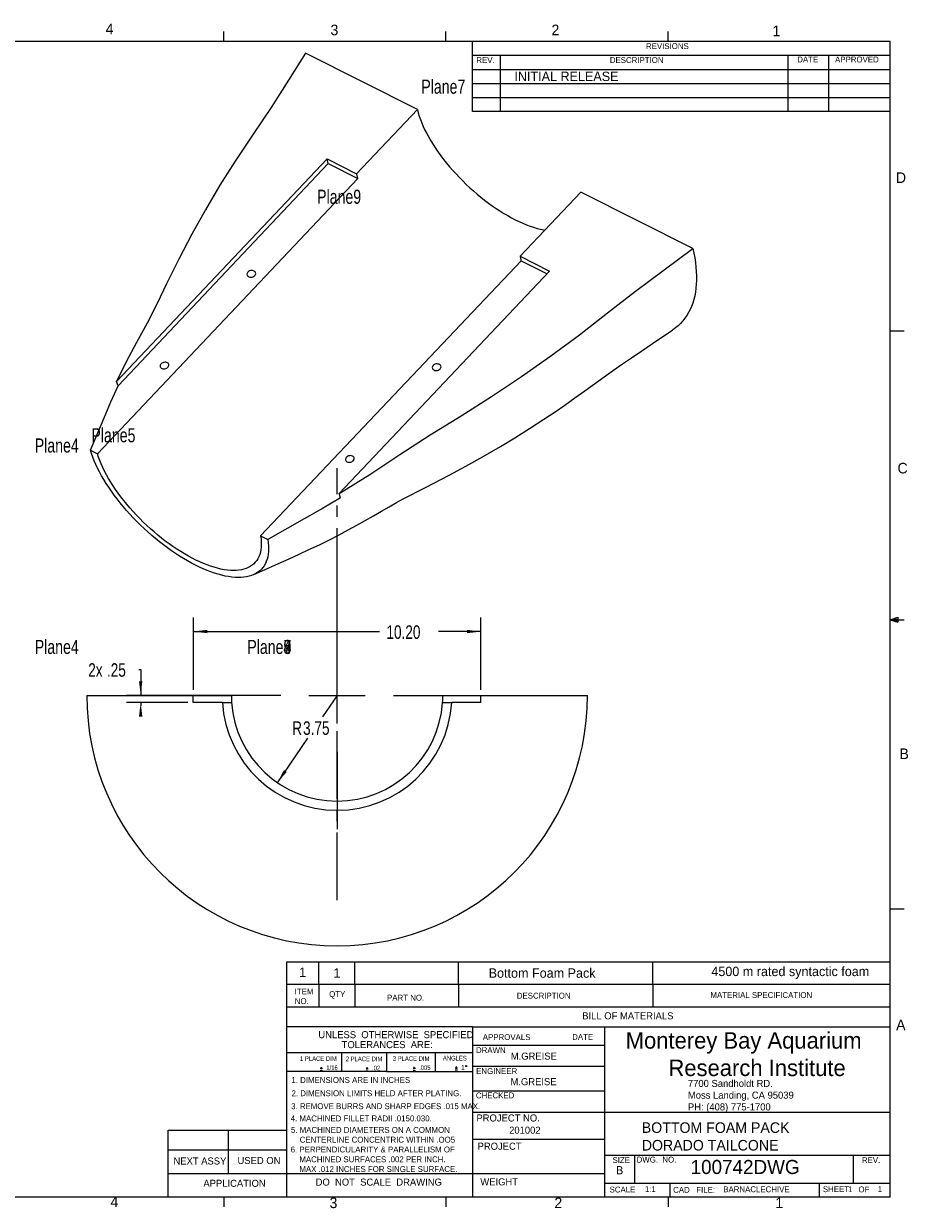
# Model space of a CAD drawing. Extents: x 0.5 to 16.5, y 0.3 to 10.8.
# Tile 2 of 2: x 8.7 to 16.5, y 0.3 to 10.8. Entities that reach past the tile are written whole.
import ezdxf

# ---------------------------------------------------------------- set-up
doc = ezdxf.new("R2010")
doc.units = 0
doc.header["$PDSIZE"] = -1
doc.linetypes.add('SLDCENTERLINES0', pattern=[0.75, 0.6, -0.05, 0.05, -0.05])
doc.layers.get('0').update_dxf_attribs({"linetype": 'CONTINUOUS'})
doc.layers.get('DEFPOINTS').update_dxf_attribs({"linetype": 'CONTINUOUS'})
doc.dimstyles.new('SLDDIMSTYLE0', dxfattribs={"dimtxt": 0.12, "dimasz": 0.125, "dimexe": 0.125, "dimexo": 0.0625, "dimgap": 0.03, "dimtad": 0, "dimtih": 1, "dimtoh": 1, "dimlfac": 4, "dimzin": 4, "dimtxsty": 'STANDARD', "dimcen": 0.09, "dimazin": 3, "dimtfac": 1, "dimtdec": 4, "dimtofl": 0, "dimtmove": 0, "dimatfit": 3, "dimtolj": 1, "dimtzin": 12})
doc.dimstyles.new('SLDDIMSTYLE2', dxfattribs={"dimtxt": 0.12, "dimasz": 0.125, "dimexe": 0.125, "dimexo": 0.0625, "dimgap": 0.03, "dimtad": 0, "dimtih": 1, "dimtoh": 1, "dimlfac": 4, "dimzin": 12, "dimtxsty": 'STANDARD', "dimcen": 0.09, "dimazin": 3, "dimtfac": 1, "dimtdec": 4, "dimtofl": 0, "dimtmove": 0, "dimatfit": 3, "dimtolj": 1, "dimtzin": 12})
doc.dimstyles.new('SLDDIMSTYLE3', dxfattribs={"dimtxt": 0.12, "dimasz": 0.125, "dimexe": 0.125, "dimexo": 0.0625, "dimgap": 0.03, "dimtad": 0, "dimtih": 1, "dimtoh": 1, "dimlfac": 4, "dimzin": 12, "dimtxsty": 'STANDARD', "dimcen": 0.09, "dimazin": 3, "dimtfac": 1, "dimtdec": 4, "dimtofl": 0, "dimtmove": 0, "dimatfit": 3, "dimtolj": 1, "dimtzin": 12})

# ---------------------------------------------------------------- blocks, each defined once
blk = doc.blocks.new('NOTE61')
at = {"color": 7}
for p, q in [((0.19, -0.116), (0.19, -0.096)), ((0.18, -0.106), (0.2, -0.106)), ((0.18, -0.126), (0.2, -0.126))]:
    blk.add_line(p, q, dxfattribs=at)
at = {"color": 7, "width": 0.75}
for s, height, p in [('1 PLACE DIM', 0.04167, (0, -0.042)), ('1/16', 0.0417, (0.233, -0.123))]:
    blk.add_text(s, height=height, dxfattribs=at).set_placement(p)
blk = doc.blocks.new('NOTE62')
at = {"color": 7}
for p, q in [((0.19, -0.116), (0.19, -0.096)), ((0.18, -0.106), (0.2, -0.106)), ((0.18, -0.126), (0.2, -0.126))]:
    blk.add_line(p, q, dxfattribs=at)
at = {"color": 7, "width": 0.75}
for s, height, p in [('2 PLACE DIM', 0.04167, (0, -0.042)), ('.02', 0.0417, (0.233, -0.123))]:
    blk.add_text(s, height=height, dxfattribs=at).set_placement(p)
blk = doc.blocks.new('NOTE63')
at = {"color": 7}
for p, q in [((0.19, -0.116), (0.19, -0.096)), ((0.18, -0.106), (0.2, -0.106)), ((0.18, -0.126), (0.2, -0.126))]:
    blk.add_line(p, q, dxfattribs=at)
at = {"color": 7, "width": 0.75}
for s, height, p in [('3 PLACE DIM', 0.04167, (0, -0.042)), ('.005', 0.0417, (0.233, -0.123))]:
    blk.add_text(s, height=height, dxfattribs=at).set_placement(p)
blk = doc.blocks.new('NOTE64')
at = {"color": 7}
for p, q in [((0.12, -0.116), (0.12, -0.096)), ((0.11, -0.106), (0.13, -0.106)), ((0.11, -0.126), (0.13, -0.126))]:
    blk.add_line(p, q, dxfattribs=at)
blk.add_circle((0.207, -0.091), 0.005, dxfattribs=at)
at = {"color": 7, "width": 0.75}
for s, p in [('ANGLES', (0, -0.042)), ('1', (0.163, -0.123))]:
    blk.add_text(s, height=0.0417, dxfattribs=at).set_placement(p)
blk = doc.blocks.new('*D6')
at = {"color": 7, "linetype": 'CONTINUOUS'}
for p, q in [((11.474, 4.842), (11.344, 4.653)), ((10.944, 4.068), (11.214, 4.462))]:
    blk.add_line(p, q, dxfattribs=at)
at = {"color": 7}
blk.add_solid([(10.944, 4.068), (11.027, 4.163), (11.002, 4.18)], dxfattribs=at)
at = {"layer": 'DEFPOINTS', "color": 7}
for p in [(11.474, 4.842), (10.944, 4.068)]:
    blk.add_point(p, dxfattribs=at)
at = {"color": 7, "width": 0.75}
for s, p in [('R', (11.075, 4.492)), ('3.75', (11.172, 4.492))]:
    blk.add_text(s, height=0.12, dxfattribs=at).set_placement(p)
blk = doc.blocks.new('*D7')
at = {"color": 7, "linetype": 'CONTINUOUS'}
for p, q in [((10.199, 4.892), (10.199, 5.533)), ((12.749, 4.892), (12.749, 5.533)), ((10.199, 5.408), (11.849, 5.408)), ((12.749, 5.408), (12.373, 5.408))]:
    blk.add_line(p, q, dxfattribs=at)
at = {"color": 7}
for points in [[(10.199, 5.408), (10.324, 5.393), (10.324, 5.423)], [(12.749, 5.408), (12.624, 5.423), (12.624, 5.393)]]:
    blk.add_solid(points, dxfattribs=at)
at = {"layer": 'DEFPOINTS', "color": 7}
for p in [(10.199, 4.842), (12.749, 4.842)]:
    blk.add_point(p, dxfattribs=at)
at = {"color": 7, "width": 0.75}
blk.add_text('10.20', height=0.12, dxfattribs=at).set_placement((11.911, 5.343))
blk = doc.blocks.new('*D8')
at = {"color": 7, "linetype": 'CONTINUOUS'}
for p, q in [((9.717, 5.072), (9.732, 5.072)), ((9.732, 5.072), (9.732, 4.842)), ((10.424, 4.842), (9.607, 4.842)), ((10.149, 4.779), (9.607, 4.779)), ((9.732, 4.779), (9.732, 4.749))]:
    blk.add_line(p, q, dxfattribs=at)
at = {"color": 7}
for points in [[(9.732, 4.842), (9.747, 4.967), (9.717, 4.967)], [(9.732, 4.779), (9.717, 4.654), (9.747, 4.654)]]:
    blk.add_solid(points, dxfattribs=at)
at = {"layer": 'DEFPOINTS', "color": 7}
for p in [(10.474, 4.842), (10.199, 4.779)]:
    blk.add_point(p, dxfattribs=at)
at = {"color": 7, "width": 0.75}
for s, p in [('2x', (9.267, 5.007)), ('.25', (9.433, 5.007))]:
    blk.add_text(s, height=0.12, dxfattribs=at).set_placement(p)

msp = doc.modelspace()

# ---------------------------------------------------------------- linework, layer by layer
at = {"color": 255, "linetype": 'CONTINUOUS'}
for p, q in [((10.4698, 10.6421), (10.4698, 10.7269)), ((12.4385, 10.6421), (12.4385, 10.7269)), ((14.4073, 10.6421), (14.4073, 10.7269)), ((0.6263, 10.6421), (16.3763, 10.6421)), ((12.6724, 10.0171), (12.6724, 10.6421)), ((16.3763, 0.3921), (16.3763, 10.6421)), ((12.6724, 10.5171), (16.3763, 10.5171)), ((12.9197, 10.5171), (12.9197, 10.0171)), ((15.4693, 10.5171), (15.4693, 10.0171)), ((15.8292, 10.5171), (15.8292, 10.0171)), ((12.6724, 10.3921), (16.3763, 10.3921)), ((12.6724, 10.2671), (16.3763, 10.2671)), ((12.6724, 10.1421), (16.3763, 10.1421)), ((16.3763, 10.0171), (12.6724, 10.0171)), ((16.3763, 8.0753), (16.5013, 8.0753)), ((16.3763, 5.5128), (16.4434, 5.5368)), ((16.3763, 5.5128), (16.4434, 5.5218)), ((16.3763, 5.5128), (16.5013, 5.5128)), ((16.3763, 5.5128), (16.4434, 5.4902)), ((16.3763, 5.5128), (16.4434, 5.5025)), ((16.4434, 5.5368), (16.4434, 5.4902)), ((16.3763, 2.9503), (16.5013, 2.9503)), ((11.0289, 2.28), (11.0289, 2.4806)), ((11.0289, 2.4806), (16.3763, 2.4806)), ((11.3127, 2.28), (11.3127, 2.4806)), ((11.6305, 2.28), (11.6305, 2.4806)), ((12.5495, 2.28), (12.5495, 2.4806)), ((14.2735, 2.28), (14.2735, 2.4806)), ((16.3763, 2.28), (11.0289, 2.28)), ((11.0289, 0.3921), (11.0289, 2.28)), ((11.3127, 2.28), (11.3127, 2.0772)), ((11.6305, 2.28), (11.6305, 2.0772)), ((12.5495, 2.28), (12.5495, 2.0772)), ((14.2735, 2.28), (14.2735, 2.0772)), ((16.3763, 2.0772), (11.0289, 2.0772)), ((12.6724, 1.904), (11.0289, 1.904)), ((12.6724, 1.904), (16.3763, 1.904)), ((12.6724, 1.904), (12.6724, 0.3921)), ((13.8435, 1.904), (13.8435, 0.3921)), ((12.6724, 1.7398), (13.8435, 1.7398)), ((11.0289, 1.6771), (12.6724, 1.6771)), ((11.5139, 1.6771), (11.5139, 1.5066)), ((11.9112, 1.6771), (11.9112, 1.5066)), ((12.3421, 1.6771), (12.3421, 1.5066)), ((11.9112, 1.5066), (11.0289, 1.5066)), ((11.9112, 1.5066), (12.6724, 1.5066)), ((12.6724, 1.5541), (13.8435, 1.5541)), ((12.6724, 1.336), (13.8435, 1.336)), ((12.6724, 1.148), (13.8435, 1.148)), ((13.8435, 1.148), (16.3763, 1.148)), ((9.9763, 0.3921), (9.9763, 0.9869)), ((9.9763, 0.9869), (11.0289, 0.9869)), ((10.5088, 0.9869), (10.5088, 0.6021)), ((13.8435, 0.9041), (12.6724, 0.9041)), ((9.9763, 0.8137), (11.0289, 0.8137)), ((13.8435, 0.7671), (16.3763, 0.7671)), ((14.1099, 0.7671), (14.1099, 0.5171)), ((16.0474, 0.7671), (16.0474, 0.5171)), ((9.9763, 0.6021), (13.8435, 0.6021)), ((13.8435, 0.5171), (16.3763, 0.5171)), ((14.4224, 0.5171), (14.4224, 0.3921)), ((15.7474, 0.5171), (15.7474, 0.3921)), ((16.3763, 0.3921), (0.6263, 0.3921)), ((10.4698, 0.3921), (10.4698, 0.3073)), ((12.4385, 0.3921), (12.4385, 0.3073)), ((14.4073, 0.3921), (14.4073, 0.3073))]:
    msp.add_line(p, q, dxfattribs=at)
at = {"color": 7, "linetype": 'CONTINUOUS'}
for p, q in [((12.1856, 10.0354), (11.194, 10.5352)), ((12.1856, 10.0354), (11.6468, 9.4661)), ((9.519, 7.6248), (11.3859, 9.5976)), ((11.3859, 9.5976), (11.6468, 9.4661)), ((11.3954, 9.5569), (11.3859, 9.5976)), ((9.5314, 7.587), (11.3954, 9.5569)), ((11.3954, 9.5569), (11.658, 9.4245)), ((9.3491, 6.9847), (11.658, 9.4245)), ((13.0965, 8.7352), (13.6352, 9.3045)), ((14.6268, 8.8046), (13.6352, 9.3045)), ((13.0965, 8.7352), (13.3574, 8.6037)), ((13.1044, 8.6953), (10.7955, 6.2555)), ((13.1044, 8.6953), (13.3344, 8.5794)), ((11.4905, 6.6309), (13.3574, 8.6037)), ((9.5314, 7.587), (9.519, 7.6248)), ((9.2861, 7.0164), (9.3491, 6.9847)), ((11.5028, 6.5931), (11.4905, 6.6309)), ((10.7955, 6.2555), (10.8585, 6.2237)), ((11.4736, 5.3419), (11.4736, 6.0294)), ((11.4736, 4.5919), (11.4736, 5.0919)), ((9.2535, 4.8419), (10.1986, 4.8419)), ((10.1986, 4.7794), (10.1986, 4.8419)), ((10.1986, 4.8419), (10.5361, 4.8419)), ((10.9736, 4.8419), (10.2861, 4.8419)), ((11.2236, 4.8419), (11.7236, 4.8419)), ((11.9736, 4.8419), (12.6611, 4.8419)), ((12.4111, 4.8419), (12.7486, 4.8419)), ((12.7486, 4.7794), (12.7486, 4.8419)), ((12.7486, 4.8419), (13.6936, 4.8419)), ((10.4566, 4.7794), (10.1986, 4.7794)), ((10.4566, 4.7794), (10.5381, 4.7794)), ((12.409, 4.7794), (12.4905, 4.7794)), ((12.7486, 4.7794), (12.4905, 4.7794)), ((11.4736, 4.3419), (11.4736, 3.6544))]:
    msp.add_line(p, q, dxfattribs=at)
at = {"color": 255, "linetype": 'SLDCENTERLINES0'}
msp.add_line((11.4736, 3.0257), (11.4736, 6.855), dxfattribs=at)
at = {"color": 7, "linetype": 'CONTINUOUS', "flags": 128}
for points in [[(11.194, 10.5352), (11.0421, 10.2948), (10.8878, 10.0553), (10.7283, 9.8172), (10.5695, 9.5789), (10.4341, 9.3645), (10.3064, 9.1479), (10.1854, 8.9297), (10.0707, 8.71), (9.9623, 8.4891), (9.8778, 8.3153), (9.7882, 8.1426), (9.6948, 7.9707), (9.6033, 7.7985), (9.519, 7.6248)], [(12.1856, 10.0354), (12.193, 10.0067), (12.2018, 9.9774), (12.2123, 9.9474), (12.2242, 9.9169), (12.2375, 9.8858), (12.2523, 9.8542), (12.2685, 9.8222), (12.2861, 9.79), (12.305, 9.7574), (12.3252, 9.7247), (12.3467, 9.6919), (12.3693, 9.659), (12.3931, 9.6261), (12.418, 9.5933), (12.444, 9.5607), (12.4709, 9.5284), (12.4988, 9.4963), (12.5276, 9.4646), (12.5572, 9.4333), (12.5875, 9.4026), (12.6186, 9.3724), (12.6502, 9.3428), (12.6824, 9.314), (12.7151, 9.2859), (12.7482, 9.2586), (12.7817, 9.2322), (12.8154, 9.2067), (12.8494, 9.1823), (12.8834, 9.1588), (12.9175, 9.1365), (12.9517, 9.1153), (12.9857, 9.0953), (13.0195, 9.0765), (13.0532, 9.0589), (13.0865, 9.0427), (13.1194, 9.0278), (13.1519, 9.0143), (13.1839, 9.0022), (13.2153, 8.9915), (13.2461, 8.9823), (13.2761, 8.9745), (13.3053, 8.9682), (13.3152, 8.9664)], [(11.658, 9.4245), (11.6564, 9.4298), (11.6549, 9.435), (11.6534, 9.4403), (11.652, 9.4455), (11.6506, 9.4507), (11.6493, 9.4558), (11.6481, 9.4609), (11.6468, 9.4661)], [(11.4905, 6.6309), (11.7627, 6.8015), (12.0289, 6.9782), (12.2985, 7.1516), (12.5725, 7.3206), (12.8431, 7.493), (13.1087, 7.6702), (13.369, 7.8522), (13.6225, 8.0398), (13.8716, 8.2325), (14.1202, 8.4257), (14.3725, 8.6159), (14.6268, 8.8046)], [(13.0965, 8.7352), (13.0976, 8.7302), (13.0987, 8.7251), (13.0998, 8.7201), (13.1008, 8.7151), (13.1018, 8.7101), (13.1027, 8.7051), (13.1036, 8.7002), (13.1044, 8.6953)], [(14.6268, 8.8046), (14.6361, 8.7617), (14.6439, 8.7197), (14.6502, 8.6784), (14.6549, 8.6381), (14.658, 8.5987), (14.6595, 8.5602), (14.6595, 8.5227), (14.658, 8.4863), (14.6549, 8.4509), (14.6502, 8.4166), (14.6439, 8.3834), (14.6361, 8.3514), (14.6268, 8.3206), (14.6159, 8.2909), (14.6035, 8.2625), (14.5896, 8.2354), (14.5741, 8.2096), (14.5572, 8.185), (14.5388, 8.1618), (14.519, 8.1399), (14.4977, 8.1194), (14.475, 8.1003), (14.4509, 8.0826), (14.4483, 8.0809)], [(10.683, 8.5946), (10.6783, 8.5884), (10.6754, 8.5816), (10.6746, 8.5748), (10.6759, 8.5682), (10.6791, 8.5622), (10.6843, 8.5571), (10.6909, 8.5532), (10.6988, 8.5508), (10.7074, 8.5499), (10.7164, 8.5505), (10.7251, 8.5528), (10.7333, 8.5565), (10.7403, 8.5614), (10.7459, 8.5673), (10.7497, 8.5738), (10.7515, 8.5807), (10.7513, 8.5875), (10.749, 8.5938), (10.7448, 8.5994), (10.7389, 8.6039), (10.7315, 8.6071), (10.7232, 8.6088), (10.7144, 8.6089), (10.7055, 8.6074), (10.697, 8.6044), (10.6893, 8.6001), (10.683, 8.5946)], [(10.7349, 5.9128), (10.8077, 5.9458), (10.9547, 6.0121), (11.047, 6.0534), (11.1371, 6.094), (11.2237, 6.1338), (11.3162, 6.1774), (11.4051, 6.2208), (11.4905, 6.2646), (11.5719, 6.3082), (11.6476, 6.3503), (11.7224, 6.3929), (11.7955, 6.435), (11.8663, 6.4757), (11.9341, 6.5144), (11.9987, 6.5505), (12.0603, 6.584), (12.1242, 6.6177), (12.1933, 6.6534), (12.2623, 6.6886), (12.331, 6.7236), (12.3993, 6.7587), (12.4665, 6.7938), (12.6133, 6.8728), (12.7683, 6.9596), (12.9233, 7.0498), (13.0483, 7.1251), (13.1804, 7.2076), (13.307, 7.2897), (13.4072, 7.3571), (13.4929, 7.4163), (13.5816, 7.4789), (13.6697, 7.5419), (13.7565, 7.6043), (13.8414, 7.6653), (13.9239, 7.7241), (14.0037, 7.7802), (14.0831, 7.8349), (14.1754, 7.8976), (14.2687, 7.9603), (14.3621, 8.0229), (14.4481, 8.0808)], [(9.9134, 7.7813), (9.9086, 7.7751), (9.9058, 7.7683), (9.905, 7.7615), (9.9062, 7.7549), (9.9095, 7.7489), (9.9146, 7.7438), (9.9213, 7.7399), (9.9292, 7.7375), (9.9378, 7.7366), (9.9467, 7.7373), (9.9555, 7.7395), (9.9636, 7.7432), (9.9707, 7.7481), (9.9762, 7.754), (9.9801, 7.7605), (9.9819, 7.7674), (9.9817, 7.7742), (9.9794, 7.7805), (9.9752, 7.7861), (9.9692, 7.7906), (9.9619, 7.7938), (9.9536, 7.7955), (9.9448, 7.7956), (9.9358, 7.7941), (9.9273, 7.7911), (9.9197, 7.7868), (9.9134, 7.7813)], [(12.3862, 7.736), (12.3909, 7.7422), (12.3937, 7.749), (12.3946, 7.7558), (12.3933, 7.7625), (12.39, 7.7685), (12.3849, 7.7735), (12.3782, 7.7774), (12.3704, 7.7798), (12.3617, 7.7808), (12.3528, 7.7801), (12.344, 7.7778), (12.3359, 7.7741), (12.3289, 7.7692), (12.3233, 7.7633), (12.3195, 7.7568), (12.3176, 7.7499), (12.3179, 7.7432), (12.3202, 7.7368), (12.3244, 7.7312), (12.3303, 7.7267), (12.3376, 7.7235), (12.3459, 7.7219), (12.3548, 7.7217), (12.3637, 7.7232), (12.3722, 7.7262), (12.3798, 7.7305), (12.3862, 7.736)], [(9.2861, 7.0164), (9.4071, 7.302), (9.4679, 7.4447), (9.4992, 7.516), (9.5314, 7.587)], [(10.8585, 6.2237), (10.8625, 6.1958), (10.8648, 6.1688), (10.8656, 6.1428), (10.8648, 6.1178), (10.8625, 6.0939), (10.8585, 6.0711), (10.853, 6.0494), (10.8459, 6.029), (10.8373, 6.0098), (10.8271, 5.9919), (10.8155, 5.9753), (10.8024, 5.96), (10.7878, 5.9462), (10.7718, 5.9337), (10.7543, 5.9227), (10.7356, 5.9131), (10.7154, 5.905), (10.6941, 5.8984), (10.6714, 5.8933), (10.6476, 5.8897), (10.6226, 5.8876), (10.5965, 5.8871), (10.5694, 5.8881), (10.5412, 5.8906), (10.5121, 5.8946), (10.4822, 5.9001), (10.4514, 5.9071), (10.4198, 5.9156), (10.3875, 5.9256), (10.3546, 5.9371), (10.3212, 5.9499), (10.2872, 5.9642), (10.2527, 5.9798), (10.2179, 5.9968), (10.1828, 6.015), (10.1475, 6.0346), (10.112, 6.0554), (10.0764, 6.0774), (10.0407, 6.1005), (10.0051, 6.1247), (9.9696, 6.15), (9.9343, 6.1763), (9.8993, 6.2035), (9.8646, 6.2317), (9.8302, 6.2607), (9.7964, 6.2905), (9.763, 6.321), (9.7303, 6.3522), (9.6982, 6.384), (9.6668, 6.4163), (9.6362, 6.4491), (9.6064, 6.4824), (9.5775, 6.516), (9.5496, 6.5498), (9.5227, 6.5839), (9.4969, 6.6182), (9.4722, 6.6525), (9.4486, 6.6868), (9.4263, 6.7211), (9.4052, 6.7553), (9.3854, 6.7893), (9.3669, 6.823), (9.3499, 6.8564), (9.3342, 6.8895), (9.3199, 6.922), (9.3071, 6.9541), (9.2959, 6.9856), (9.2861, 7.0164)], [(10.7955, 6.2555), (10.7991, 6.2288), (10.8011, 6.2031), (10.8015, 6.1784), (10.8003, 6.1547), (10.7975, 6.132), (10.7932, 6.1106), (10.7873, 6.0902), (10.7799, 6.0712), (10.7709, 6.0533), (10.7604, 6.0368), (10.7485, 6.0216), (10.735, 6.0078), (10.7201, 5.9954), (10.7038, 5.9844), (10.6861, 5.9748), (10.6671, 5.9668), (10.6468, 5.9602), (10.6253, 5.9551), (10.6025, 5.9515), (10.5786, 5.9494), (10.5536, 5.9489), (10.5275, 5.9499), (10.5005, 5.9524), (10.4725, 5.9564), (10.4436, 5.9619), (10.4139, 5.969), (10.3835, 5.9775), (10.3523, 5.9874), (10.3206, 5.9989), (10.2883, 6.0117), (10.2555, 6.0259), (10.2223, 6.0415), (10.1887, 6.0584), (10.1549, 6.0766), (10.1209, 6.0961), (10.0868, 6.1167), (10.0526, 6.1385), (10.0184, 6.1615), (9.9844, 6.1855), (9.9505, 6.2105), (9.9168, 6.2365), (9.8835, 6.2634), (9.8505, 6.2912), (9.818, 6.3197), (9.786, 6.349), (9.7546, 6.3789), (9.7239, 6.4095), (9.6939, 6.4406), (9.6647, 6.4721), (9.6363, 6.5041), (9.6089, 6.5364), (9.5824, 6.569), (9.5569, 6.6017), (9.5326, 6.6346), (9.5093, 6.6675), (9.4873, 6.7005), (9.4665, 6.7333), (9.447, 6.766), (9.4287, 6.7985), (9.4119, 6.8306), (9.3964, 6.8624), (9.3824, 6.8938), (9.3698, 6.9247), (9.3587, 6.955), (9.3491, 6.9847)], [(11.6166, 6.9227), (11.6213, 6.929), (11.6241, 6.9357), (11.6249, 6.9426), (11.6237, 6.9492), (11.6204, 6.9552), (11.6153, 6.9602), (11.6086, 6.9641), (11.6008, 6.9666), (11.5921, 6.9675), (11.5832, 6.9668), (11.5744, 6.9645), (11.5663, 6.9609), (11.5592, 6.9559), (11.5537, 6.95), (11.5499, 6.9435), (11.548, 6.9367), (11.5482, 6.9299), (11.5505, 6.9235), (11.5548, 6.9179), (11.5607, 6.9134), (11.568, 6.9103), (11.5763, 6.9086), (11.5851, 6.9085), (11.5941, 6.9099), (11.6026, 6.9129), (11.6102, 6.9173), (11.6166, 6.9227)], [(11.5028, 6.5931), (11.343, 6.4995), (11.1816, 6.4074), (10.8585, 6.2237)]]:
    msp.add_lwpolyline(points, dxfattribs=at)
at = {"color": 7, "linetype": 'CONTINUOUS'}
for radius, start, end in [(2.22, 180, 0), (0.9375, 180, 183.82255), (0.9375, 356.17745, 0), (1.0189, 183.51689, 356.48311), (0.9375, 183.82255, 356.17745)]:
    msp.add_arc((11.4736, 4.8419), radius, start, end, dxfattribs=at)

# ---------------------------------------------------------------- block references
for name, p in [('NOTE61', (11.1445, 1.6428)), ('NOTE62', (11.5499, 1.6406)), ('NOTE63', (11.9672, 1.6436)), ('NOTE64', (12.4113, 1.6468))]:
    msp.add_blockref(name, p)

# ---------------------------------------------------------------- texts
at = {"color": 7, "width": 0.75}
for s, p in [('Plane7', (12.2198, 10.176)), ('Plane9', (11.2963, 9.2001)), ('Plane5', (9.2953, 7.0856)), ('Plane4', (8.7929, 6.9949)), ('Plane4', (8.7929, 5.209)), ('Plane4', (10.6773, 5.209)), ('Plane9', (10.6773, 5.209)), ('Plane5', (10.6773, 5.209)), ('Plane7', (10.6773, 5.209))]:
    msp.add_text(s, height=0.125, dxfattribs=at).set_placement(p)
at = {"color": 7, "attachment_point": 1}
for s, insert, char_height in [('4', (9.4217, 10.7968), 0.0937), ('3', (11.4149, 10.7884), 0.0937), ('2', (13.3741, 10.7884), 0.0937), ('1', (15.3333, 10.7799), 0.0937), ('REVISIONS', (14.212, 10.6238), 0.05208), ('DATE', (15.5531, 10.5055), 0.05208), ('APPROVED', (15.8884, 10.5055), 0.05208), ('REV.', (12.7081, 10.5005), 0.05208), ('DESCRIPTION', (13.8915, 10.5005), 0.052083), ('INITIAL RELEASE', (13.0453, 10.3716), 0.083333), ('D', (16.4276, 9.4784), 0.0937), ('C', (16.4418, 6.9034), 0.0937), ('B', (16.4593, 4.3714), 0.0937), ('1', (11.137, 2.4292), 0.0833), ('1', (11.4413, 2.4221), 0.0833), ('Bottom Foam Pack', (12.8172, 2.4221), 0.083333), ('4500 m rated syntactic foam', (14.7915, 2.4366), 0.083333), ('ITEM', (11.0974, 2.2431), 0.05208), ('QTY', (11.403, 2.2197), 0.05208), ('DESCRIPTION', (13.067, 2.2056), 0.052083), ('MATERIAL SPECIFICATION', (14.7834, 2.2113), 0.052083), ('NO.', (11.0986, 2.1573), 0.05208), ('PART NO.', (11.9164, 2.1878), 0.05208), ('BILL OF MATERIALS', (13.6469, 2.0322), 0.0625), ('A', (16.4295, 1.9671), 0.0937), ('UNLESS  OTHERWISE  SPECIFIED', (11.3072, 1.8654), 0.0625), ('APPROVALS', (12.7656, 1.8381), 0.05208), ('DATE', (13.5578, 1.84), 0.05208), ('Monterey Bay Aquarium\\P       Research Institute', (14.0317, 1.8559), 0.145833), ('TOLERANCES  ARE:', (11.5135, 1.7769), 0.0625), ('DRAWN', (12.7048, 1.723), 0.05208), ('M.GREISE', (13.013, 1.675), 0.0625), ('ENGINEER', (12.7065, 1.537), 0.05208), ('1. DIMENSIONS ARE IN INCHES', (11.0684, 1.4582), 0.052083), ('M.GREISE', (13.0106, 1.4485), 0.0625), ('7700 Sandholdt RD.\\PMoss Landing, CA 95039\\PPH: (408) 775-1700', (14.5835, 1.4331), 0.0625), ('2. DIMENSION LIMITS HELD AFTER PLATING.', (11.0696, 1.3408), 0.052083), ('CHECKED', (12.7041, 1.3216), 0.05208), ('3. REMOVE BURRS AND SHARP EDGES .015 MAX.', (11.066, 1.2256), 0.052083), ('4. MACHINED FILLET RADII .0150.030.', (11.0624, 1.1176), 0.052083), ('PROJECT NO.', (12.7086, 1.1268), 0.0625), ('BOTTOM FOAM PACK\\PDORADO TAILCONE\\P', (14.1747, 1.0568), 0.09375), ('5. MACHINED DIAMETERS ON A COMMON\\P    CENTERLINE CONCENTRIC WITHIN .OO5', (11.0644, 1.0157), 0.052083), ('201002', (12.9985, 1.0185), 0.0625), ('6. PERPENDICULARITY & PARALLELISM OF\\P    MACHINED SURFACES .002 PER INCH.\\P    MAX .012 INCHES FOR SINGLE SURFACE.', (11.0616, 0.842), 0.052083), ('PROJECT', (12.7189, 0.8761), 0.0625), ('NEXT ASSY', (10.0228, 0.7452), 0.0625), ('USED ON', (10.5904, 0.7497), 0.0625), ('SIZE', (13.9148, 0.7483), 0.05208), ('DWG.  NO.', (14.1292, 0.7521), 0.05208), ('REV.', (16.1262, 0.7483), 0.05208), ('B', (13.9458, 0.6685), 0.0729), ('100742DWG', (14.6075, 0.7234), 0.125), ('APPLICATION', (10.2879, 0.5475), 0.0625), ('DO  NOT  SCALE  DRAWING', (11.2833, 0.5581), 0.0625), ('WEIGHT', (12.7431, 0.5603), 0.0625), ('SCALE ', (13.8892, 0.4871), 0.05208), ('1:1', (14.2025, 0.4907), 0.05208), ('CAD   FILE:   ', (14.4529, 0.4843), 0.052083), ('BARNACLE\\ARCHIVE', (14.8973, 0.4892), 0.052083), ('SHEET', (15.7802, 0.4901), 0.05208), ('1', (16.0042, 0.4899), 0.0521), ('OF', (16.0957, 0.4877), 0.05208), ('1', (16.2673, 0.4909), 0.0521), ('4', (9.4641, 0.3984), 0.0937), ('3', (11.4064, 0.39), 0.0937), ('2', (13.3995, 0.39), 0.0937), ('1', (15.3588, 0.39), 0.0937)]:
    msp.add_mtext(s, dxfattribs=dict(at, insert=insert, char_height=char_height))

# ---------------------------------------------------------------- dimensions: what is measured, and where the dimension line sits
dim = msp.add_linear_dim(base=(10.1986, 5.4084), p1=(10.1986, 4.8419), p2=(12.7486, 4.8419), dimstyle='SLDDIMSTYLE0')
dim.commit()
dim.dimension.update_dxf_attribs({"geometry": '*D7', "text_midpoint": (12.1108, 5.4084), "dimtype": 160})
dim = msp.add_linear_dim(base=(9.7318, 4.7794), p1=(10.1986, 4.7794), p2=(10.4736, 4.8419), angle=90, text='2x<>', dimstyle='SLDDIMSTYLE3')
dim.commit()
dim.dimension.update_dxf_attribs({"geometry": '*D8', "text_midpoint": (9.7318, 5.072), "dimtype": 160})
dim = msp.add_radius_dim(center=(11.4736, 4.8419), mpoint=(10.9438, 4.0684), dimstyle='SLDDIMSTYLE2')
dim.commit()
dim.dimension.update_dxf_attribs({"geometry": '*D6', "text_midpoint": (11.2787, 4.5574), "dimtype": 164})

doc.saveas('drawing.dxf')
